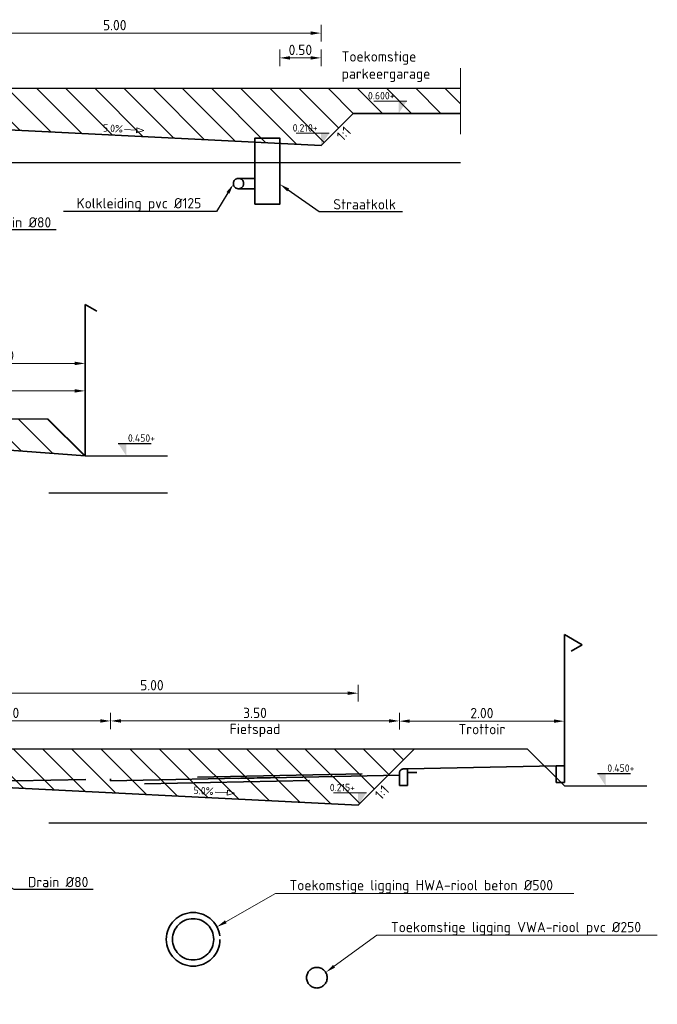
# Model space of a CAD drawing. Header units: metres. Extents: x 89520.4 to 89543, y 465134.2 to 465149.2.
# Tile 3 of 3: x 89535.3 to 89543, y 465136.6 to 465148.5. Entities that reach past the tile are written whole.
import ezdxf
from ezdxf import colors
from ezdxf.entities.mleader import LeaderData, LeaderLine
from ezdxf.math import Vec2, Vec3

# ---------------------------------------------------------------- set-up
doc = ezdxf.new("R2010")
doc.units = ezdxf.units.M
for name, pattern in [('AL-NAP_LIJN', [15.25, 12, -1.5, 0.25, -1.5]), ('NLCS-HIDDEN', [4, 2, -2]), ('RI-HWA_KOLKAANSLUITING', [4.3, 2.5, -1.8]), ('XX-AFBREEK', [7, 4, -1, 1, -1]), ('XX-HIDDEN', [4, 2, -2])]:
    doc.linetypes.add(name, pattern=pattern)
for name, color, linetype, lineweight in [('N-OI-KL-TRACE_WENSTRACE-G', 7, 'NLCS-HIDDEN', 35), ('N-WE-GW-BERM-G', 90, 'Continuous', 35), ('N-WE-GW-GROND_ONTGRAVEN-A', 253, 'Continuous', 18), ('N-WE-VH-M-50', 7, 'Continuous', 18), ('N-WE-WH-T25', 7, 'Continuous', 25), ('X-XX-AL-AFBREEKLIJN-G', 7, 'XX-AFBREEK', 18), ('X-XX-AL-CONSTRUCTIELIJN-GD', 7, 'Continuous', 25), ('X-XX-AL-NAP-GD', 7, 'AL-NAP_LIJN', 25), ('X-XX-AL-PEILMAAT-SD', 7, 'Continuous', 25), ('X-XX-AL-T25', 7, 'Continuous', 25)]:
    doc.layers.add(name, color=color, linetype=linetype, lineweight=lineweight)
for name, color, linetype, lineweight, true_color in [('N-WE-RI-HWA_KOLK_STRAATKOLK-S', 150, 'Continuous', 25, 0x007fff), ('N-WE-RI-HWA_KOLKAANSLUITING_PVC_125-G', 150, 'RI-HWA_KOLKAANSLUITING', 35, 0x007fff), ('N-WE-VH-VERHARDING-G', 7, 'XX-HIDDEN', 35, 0x7dbf7d), ('T-WE-VH-M-50', 7, 'Continuous', 18, 0x7dbf7d)]:
    doc.layers.add(name, color=color, linetype=linetype, lineweight=lineweight, true_color=true_color)
doc.styles.add('NLCS-ISO', font='NLCS-ISO.TTF')
doc.styles.add('NLCS-ISO-M50-T25', font='NLCS-ISO.TTF', dxfattribs={"height": 0.125})
doc.dimstyles.new('NLCS-M50-T25-PIJL_L2_H1', dxfattribs={"dimscale": 0.05, "dimtxt": 2.5, "dimasz": 2.5, "dimexe": 2, "dimexo": 2, "dimgap": 0.7, "dimtad": 1, "dimzin": 0, "dimdsep": 46, "dimtxsty": 'NLCS-ISO-M50-T25', "dimcen": 0, "dimdle": 2, "dimclrd": 256, "dimclre": 256, "dimclrt": 256, "dimadec": 1, "dimazin": 0, "dimtfac": 1, "dimtdec": 3, "dimtofl": 0, "dimtmove": 0, "dimatfit": 3, "dimfxl": 2, "dimfxlon": 1, "dimtfillclr": 256, "dimtolj": 1, "dimtzin": 0, "dimlwd": -1, "dimlwe": -1, "dimarcsym": 0})

# ---------------------------------------------------------------- blocks, each defined once
blk = doc.blocks.new('*D9')
at = {"layer": 'Defpoints', "color": 0, "transparency": 16777216}
for p in [(91549.986, 465099.332), (91547.986, 465098.362), (91549.986, 465098.212)]:
    blk.add_point(p, dxfattribs=at)
at = {"layer": 'N-WE-VH-M-50', "transparency": 16777216}
for p, q in [((91547.986, 465099.232), (91547.986, 465099.432)), ((91549.986, 465099.232), (91549.986, 465099.432)), ((91548.111, 465099.332), (91549.861, 465099.332))]:
    blk.add_line(p, q, dxfattribs=at)
for points in [[(91548.111, 465099.353), (91548.111, 465099.311), (91547.986, 465099.332)], [(91549.861, 465099.353), (91549.861, 465099.311), (91549.986, 465099.332)]]:
    blk.add_solid(points, dxfattribs=at)
at = {"layer": 'N-WE-VH-M-50', "transparency": 16777216, "insert": (91548.986, 465099.429), "char_height": 0.125, "attachment_point": 5, "style": 'NLCS-ISO-M50-T25'}
blk.add_mtext('\\A1;2.00', dxfattribs=at)
blk = doc.blocks.new('SAL-PEILMAAT_INFRACAD_H01-SOD')
at = {"color": 0, "linetype": 'ByBlock', "lineweight": -2}
blk.add_line((-2, 3), (6, 3), dxfattribs=at)
blk.add_solid([(-2, 3), (0, 3), (0, 0)], dxfattribs=at)
at = {"color": 0, "linetype": 'ByBlock', "lineweight": -2, "style": 'NLCS-ISO'}
blk.add_attdef('...', (0.4, 3.4), '', height=1.8, dxfattribs=at)
blk = doc.blocks.new('*D14')
at = {"layer": 'Defpoints', "color": 0, "transparency": 16777216}
for p in [(91547.846, 465103.335), (91547.846, 465102.222), (91552.846, 465101.972)]:
    blk.add_point(p, dxfattribs=at)
at = {"layer": 'N-WE-VH-M-50', "transparency": 16777216}
for p, q in [((91547.846, 465103.235), (91547.846, 465103.435)), ((91552.846, 465103.235), (91552.846, 465103.435)), ((91552.721, 465103.335), (91547.971, 465103.335))]:
    blk.add_line(p, q, dxfattribs=at)
for points in [[(91547.971, 465103.356), (91547.971, 465103.314), (91547.846, 465103.335)], [(91552.721, 465103.356), (91552.721, 465103.314), (91552.846, 465103.335)]]:
    blk.add_solid(points, dxfattribs=at)
at = {"layer": 'N-WE-VH-M-50', "transparency": 16777216, "insert": (91550.346, 465103.432), "char_height": 0.125, "attachment_point": 5, "style": 'NLCS-ISO-M50-T25'}
blk.add_mtext('\\A1;5.00', dxfattribs=at)
blk = doc.blocks.new('*U6')
blk.add_lwpolyline([(-4.85, 1.28), (-3.12, 0.65), (-3.12, 1.91)], close=True)
blk.add_lwpolyline([(-0.16, 1.28), (-3.12, 1.28)])
at = {"style": 'NLCS-ISO'}
blk.add_attdef('AFSCHOT', (0.06, 0.53), '', height=1.8, dxfattribs=at)
blk = doc.blocks.new('*D17')
at = {"layer": 'Defpoints', "color": 0, "transparency": 16777216}
for p in [(91548.296, 465095.335), (91548.296, 465094.227), (91553.296, 465093.977)]:
    blk.add_point(p, dxfattribs=at)
at = {"layer": 'N-WE-VH-M-50', "transparency": 16777216}
for p, q in [((91548.296, 465095.235), (91548.296, 465095.435)), ((91553.296, 465095.235), (91553.296, 465095.435)), ((91553.171, 465095.335), (91548.421, 465095.335))]:
    blk.add_line(p, q, dxfattribs=at)
for points in [[(91548.421, 465095.356), (91548.421, 465095.314), (91548.296, 465095.335)], [(91553.171, 465095.356), (91553.171, 465095.314), (91553.296, 465095.335)]]:
    blk.add_solid(points, dxfattribs=at)
at = {"layer": 'N-WE-VH-M-50', "transparency": 16777216, "insert": (91550.796, 465095.432), "char_height": 0.125, "attachment_point": 5, "style": 'NLCS-ISO-M50-T25'}
blk.add_mtext('\\A1;5.00', dxfattribs=at)
blk = doc.blocks.new('*D19')
at = {"layer": 'Defpoints', "color": 0, "transparency": 16777216}
for p in [(91549.986, 465098.999), (91547.486, 465098.312), (91549.986, 465098.212)]:
    blk.add_point(p, dxfattribs=at)
at = {"layer": 'T-WE-VH-M-50', "transparency": 16777216}
for p, q in [((91547.486, 465098.899), (91547.486, 465099.099)), ((91549.986, 465098.899), (91549.986, 465099.099)), ((91547.611, 465098.999), (91549.861, 465098.999))]:
    blk.add_line(p, q, dxfattribs=at)
for points in [[(91547.611, 465099.02), (91547.611, 465098.978), (91547.486, 465098.999)], [(91549.861, 465099.02), (91549.861, 465098.978), (91549.986, 465098.999)]]:
    blk.add_solid(points, dxfattribs=at)
at = {"layer": 'T-WE-VH-M-50', "transparency": 16777216, "insert": (91548.736, 465099.096), "char_height": 0.125, "attachment_point": 5, "style": 'NLCS-ISO-M50-T25'}
blk.add_mtext('\\A1;2.50', dxfattribs=at)
blk = doc.blocks.new('*D21')
at = {"layer": 'Defpoints', "color": 0, "transparency": 16777216}
for p in [(91550.296, 465094.999), (91547.796, 465094.297), (91550.296, 465094.297)]:
    blk.add_point(p, dxfattribs=at)
at = {"layer": 'T-WE-VH-M-50', "transparency": 16777216}
for p, q in [((91547.796, 465094.899), (91547.796, 465095.099)), ((91550.296, 465094.899), (91550.296, 465095.099)), ((91547.921, 465094.999), (91550.171, 465094.999))]:
    blk.add_line(p, q, dxfattribs=at)
for points in [[(91547.921, 465095.02), (91547.921, 465094.978), (91547.796, 465094.999)], [(91550.171, 465095.02), (91550.171, 465094.978), (91550.296, 465094.999)]]:
    blk.add_solid(points, dxfattribs=at)
at = {"layer": 'T-WE-VH-M-50', "transparency": 16777216, "insert": (91549.046, 465095.096), "char_height": 0.125, "attachment_point": 5, "style": 'NLCS-ISO-M50-T25'}
blk.add_mtext('\\A1;2.50', dxfattribs=at)
blk = doc.blocks.new('*D22')
at = {"layer": 'Defpoints', "color": 0, "transparency": 16777216}
for p in [(91553.796, 465094.999), (91550.296, 465094.297), (91553.796, 465094.371)]:
    blk.add_point(p, dxfattribs=at)
at = {"layer": 'T-WE-VH-M-50', "transparency": 16777216}
for p, q in [((91550.296, 465094.899), (91550.296, 465095.099)), ((91553.796, 465094.899), (91553.796, 465095.099)), ((91550.421, 465094.999), (91553.671, 465094.999))]:
    blk.add_line(p, q, dxfattribs=at)
for points in [[(91550.421, 465095.02), (91550.421, 465094.978), (91550.296, 465094.999)], [(91553.671, 465095.02), (91553.671, 465094.978), (91553.796, 465094.999)]]:
    blk.add_solid(points, dxfattribs=at)
at = {"layer": 'T-WE-VH-M-50', "transparency": 16777216, "char_height": 0.125, "attachment_point": 5, "style": 'NLCS-ISO-M50-T25'}
for s, insert in [('\\A1;3.50', (91552.046, 465095.096)), ('\\A1;{\\C0;Fietspad\\C9;\\P}', (91552.046, 465094.883))]:
    blk.add_mtext(s, dxfattribs=dict(at, insert=insert))
blk = doc.blocks.new('*D23')
at = {"layer": 'Defpoints', "color": 0, "transparency": 16777216}
for p in [(91555.796, 465094.996), (91555.796, 465094.453), (91553.796, 465094.367)]:
    blk.add_point(p, dxfattribs=at)
at = {"layer": 'T-WE-VH-M-50', "transparency": 16777216}
for p, q in [((91553.796, 465094.896), (91553.796, 465095.096)), ((91555.796, 465094.896), (91555.796, 465095.096)), ((91553.921, 465094.996), (91555.671, 465094.996))]:
    blk.add_line(p, q, dxfattribs=at)
for points in [[(91553.921, 465095.017), (91553.921, 465094.976), (91553.796, 465094.996)], [(91555.671, 465095.017), (91555.671, 465094.976), (91555.796, 465094.996)]]:
    blk.add_solid(points, dxfattribs=at)
at = {"layer": 'T-WE-VH-M-50', "transparency": 16777216, "char_height": 0.125, "attachment_point": 5, "style": 'NLCS-ISO-M50-T25'}
for s, insert in [('\\A1;2.00', (91554.796, 465095.094)), ('\\A1;Trottoir', (91554.796, 465094.899))]:
    blk.add_mtext(s, dxfattribs=dict(at, insert=insert))
blk = doc.blocks.new('*D24')
at = {"layer": 'Defpoints', "color": 0, "transparency": 16777216}
for p in [(91552.346, 465103.035), (91552.346, 465102.012), (91552.846, 465101.972)]:
    blk.add_point(p, dxfattribs=at)
at = {"layer": 'N-WE-VH-M-50', "transparency": 16777216}
for p, q in [((91552.346, 465102.935), (91552.346, 465103.135)), ((91552.846, 465102.935), (91552.846, 465103.135)), ((91552.721, 465103.035), (91552.471, 465103.035))]:
    blk.add_line(p, q, dxfattribs=at)
for points in [[(91552.471, 465103.056), (91552.471, 465103.014), (91552.346, 465103.035)], [(91552.721, 465103.056), (91552.721, 465103.014), (91552.846, 465103.035)]]:
    blk.add_solid(points, dxfattribs=at)
at = {"layer": 'N-WE-VH-M-50', "transparency": 16777216, "insert": (91552.596, 465103.132), "char_height": 0.125, "attachment_point": 5, "style": 'NLCS-ISO-M50-T25'}
blk.add_mtext('\\A1;0.50', dxfattribs=at)
blk = doc.blocks.new('A$Cab7d9f6e')
at = {"layer": 'N-WE-GW-GROND_ONTGRAVEN-A'}
h = blk.add_hatch(dxfattribs=at)
h.set_pattern_fill('AGW-WERK_ONTGRAVEN', color=256, scale=0.05, pattern_type=2)
h.set_pattern_definition([(135, (-91541.111, -465099.35275), (-0.1767766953, -0.1767766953), [])])
h.paths.add_polyline_path([(12.125, 3.009), (13.425, 3.009), (13.425, 3.309), (-5.815, 3.309), (-5.265, 2.759), (-0.265, 3.009), (6.735, 2.869), (11.735, 2.619), (11.925, 2.809)])
h = blk.add_hatch(dxfattribs=at)
h.set_pattern_fill('AGW-WERK_ONTGRAVEN', color=256, scale=0.05, pattern_type=2)
h.set_pattern_definition([(135, (-91566.4388, -465103.35275), (-0.1767766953, -0.1767766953), [])])
h.paths.add_polyline_path([(6.875, -0.991), (8.875, -1.141), (8.425, -0.691), (-6.815, -0.691), (-6.815, -0.991), (-5.515, -0.991), (-5.125, -1.381), (-0.125, -1.131)])
h = blk.add_hatch(dxfattribs=at)
h.set_pattern_fill('AGW-WERK_ONTGRAVEN', color=256, scale=0.05, pattern_type=2)
h.set_pattern_definition([(135, (-91587.35816, -465107.35275), (-0.1767766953, -0.1767766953), [])])
h.paths.add_polyline_path([(12.87, -4.691), (-6, -4.691), (-5.315, -5.376), (-0.315, -5.126), (3.435, -5.051), (7.185, -5.126), (12.185, -5.376)])
at = {"layer": 'N-WE-GW-BERM-G', "flags": 128}
for points in [[(6.735, 2.869), (11.735, 2.619), (12.125, 3.009), (13.425, 3.009)], [(6.875, -0.991), (8.875, -1.141)], [(7.185, -5.126), (12.185, -5.376), (12.87, -4.691)]]:
    blk.add_lwpolyline(points, dxfattribs=at)
at = {"layer": 'N-WE-RI-HWA_KOLK_STRAATKOLK-S', "lineweight": 35}
blk.add_lwpolyline([(10.935, 1.909), (11.235, 1.909), (11.235, 2.709), (10.935, 2.709)], close=True, dxfattribs=at)
at = {"layer": 'N-WE-RI-HWA_KOLKAANSLUITING_PVC_125-G', "flags": 128}
for points in [[(10.735, 2.221), (10.935, 2.221)], [(10.729, 2.096), (10.935, 2.096)]]:
    blk.add_lwpolyline(points, dxfattribs=at)
at = {"layer": 'N-WE-RI-HWA_KOLKAANSLUITING_PVC_125-G'}
blk.add_circle((10.735, 2.159), 0.0625, dxfattribs=at)
at = {"layer": 'N-WE-VH-VERHARDING-G', "linetype": 'ByBlock', "flags": 128}
for points in [[(8.875, -1.141), (8.875, 0.694), (9.092, 0.569), (8.875, 0.444)], [(14.685, -4.9), (14.685, -3.306), (14.902, -3.431), (14.685, -3.556)], [(6.885, -5.056), (8.035, -5.079), (9.185, -5.056)]]:
    blk.add_lwpolyline(points, dxfattribs=at)
for points in [[(9.185, -5.056), (9.185, -5.081), (12.685, -5.011), (12.685, -4.986)], [(12.685, -5.056), (12.685, -5.011), (9.185, -5.081), (9.185, -5.126)], [(14.585, -4.945), (14.585, -4.9), (12.785, -4.936), (12.785, -4.981)], [(14.585, -4.9), (14.685, -4.9), (14.685, -5.1), (14.585, -5.1)]]:
    blk.add_lwpolyline(points, close=True, dxfattribs=at)
blk.add_lwpolyline([(12.685, -5.136), (12.785, -5.136), (12.785, -4.936), (12.735, -4.936, 0.414214), (12.685, -4.986)], format="xyb", close=True, dxfattribs=at)
at = {"layer": 'N-WE-VH-VERHARDING-G', "linetype": 'ByBlock'}
for centre, radius in [((10.185, -7.001), 0.325), ((10.185, -7.001), 0.25), ((11.685, -7.466), 0.125)]:
    blk.add_circle(centre, radius, dxfattribs=at)
at = {"layer": 'X-XX-AL-AFBREEKLIJN-G'}
blk.add_line((13.425, 2.759), (13.425, 3.559), dxfattribs=at)
at = {"layer": 'X-XX-AL-CONSTRUCTIELIJN-GD', "color": 252, "flags": 128}
for points in [[(13.425, 3.309), (-6.815, 3.309)], [(-6.815, -0.691), (8.425, -0.691), (8.875, -1.141), (9.875, -1.141)], [(-6.815, -4.691), (14.235, -4.691), (14.685, -5.141), (15.685, -5.141)]]:
    blk.add_lwpolyline(points, dxfattribs=at)
at = {"layer": 'X-XX-AL-NAP-GD'}
blk.add_line((-6.815, -5.591), (15.685, -5.591), dxfattribs=at)
at = {"layer": 'X-XX-AL-NAP-GD', "flags": 128}
for points in [[(13.425, 2.409), (-6.815, 2.409)], [(-6.815, -1.591), (9.875, -1.591)]]:
    blk.add_lwpolyline(points, dxfattribs=at)
at = {"layer": 'N-WE-VH-M-50'}
ref = blk.add_blockref('SAL-PEILMAAT_INFRACAD_H01-SOD', (12.675, 3.009), dxfattribs=dict(at, xscale=-0.05, yscale=0.05, zscale=0.05))
ref.add_attrib('...', '0.600+', (12.304, 3.179), dxfattribs={"layer": '0', "color": 0, "linetype": 'ByBlock', "lineweight": -2, "height": 0.09, "style": 'NLCS-ISO'})
ref = blk.add_blockref('*U6', (9.343, 2.749), dxfattribs=dict(at, xscale=-0.05000000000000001, yscale=0.05000000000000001, zscale=0.05000000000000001, rotation=356.9438658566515))
ref.add_attrib('AFSCHOT', '5.0%', (9.09, 2.789), dxfattribs={"layer": '0', "height": 0.09, "rotation": 356.9439, "style": 'NLCS-ISO'})
ref = blk.add_blockref('SAL-PEILMAAT_INFRACAD_H01-SOD', (11.735, 2.619), dxfattribs=dict(at, xscale=-0.05, yscale=0.05, zscale=0.05))
ref.add_attrib('...', '0.210+', (11.391, 2.789), dxfattribs={"layer": '0', "color": 0, "linetype": 'ByBlock', "lineweight": -2, "height": 0.09, "style": 'NLCS-ISO'})
ref = blk.add_blockref('SAL-PEILMAAT_INFRACAD_H01-SOD', (12.185, -5.376), dxfattribs=dict(at, xscale=-0.05, yscale=0.05, zscale=0.05))
ref.add_attrib('...', '0.215+', (11.841, -5.206), dxfattribs={"layer": '0', "color": 0, "linetype": 'ByBlock', "lineweight": -2, "height": 0.09, "style": 'NLCS-ISO'})
ref = blk.add_blockref('*U6', (10.442, -5.279), dxfattribs=dict(at, xscale=-0.05000000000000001, yscale=0.05000000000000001, zscale=0.05000000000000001, rotation=356.9438658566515))
ref.add_attrib('AFSCHOT', '5.0%', (10.188, -5.239), dxfattribs={"layer": '0', "height": 0.09, "rotation": 356.9439, "style": 'NLCS-ISO'})
at = {"layer": 'X-XX-AL-PEILMAAT-SD', "color": 252, "xscale": 0.05, "yscale": 0.05, "zscale": 0.05}
for p in [(9.375, -1.141), (15.185, -5.141)]:
    blk.add_blockref('SAL-PEILMAAT_INFRACAD_H01-SOD', p, dxfattribs=at).add_auto_attribs({'...': '0.450+'})
at = {"layer": 'X-XX-AL-T25', "insert": (11.985, 3.762), "char_height": 0.125, "attachment_point": 1, "style": 'NLCS-ISO-M50-T25'}
blk.add_mtext('Toekomstige \\Pparkeergarage', dxfattribs=at)
at = {"layer": 'X-XX-AL-T25', "char_height": 0.125, "attachment_point": 3, "rotation": 46.391, "style": 'NLCS-ISO-M50-T25'}
for insert in [(12.02, 2.864), (12.482, -5.119)]:
    blk.add_mtext('1:1', dxfattribs=dict(at, insert=insert))
at = {"layer": 'N-WE-VH-M-50'}
for base, p1, p2, picture, middle in [((6.735, 3.982), (11.735, 2.619), (6.735, 2.869), '*D14', (9.235, 4.08)), ((11.235, 3.682), (11.735, 2.619), (11.235, 2.659), '*D24', (11.485, 3.78)), ((7.185, -4.018), (12.185, -5.376), (7.185, -5.126), '*D17', (9.685, -3.92))]:
    dim = blk.add_linear_dim(base=base, p1=p1, p2=p2, angle=180, dimstyle='NLCS-M50-T25-PIJL_L2_H1', dxfattribs=at)
    dim.commit()
    dim.dimension.update_dxf_attribs({"geometry": picture, "text_midpoint": middle, "insert": (-91541.111, -465099.353)})
dim = blk.add_linear_dim(base=(8.875, -0.021), p1=(6.875, -0.991), p2=(8.875, -1.141), dimstyle='NLCS-M50-T25-PIJL_L2_H1', dxfattribs=at)
dim.commit()
dim.dimension.update_dxf_attribs({"geometry": '*D9', "text_midpoint": (7.875, 0.077), "insert": (-91541.111, -465099.353)})
at = {"layer": 'T-WE-VH-M-50'}
for base, p1, p2, text, picture, middle in [((8.875, -0.354), (6.375, -1.041), (8.875, -1.141), '<>\\X', '*D19', (7.625, -0.354)), ((9.185, -4.354), (6.685, -5.056), (9.185, -5.056), '<>\\X', '*D21', (7.935, -4.354)), ((12.685, -4.354), (9.185, -5.056), (12.685, -4.982), '<>\\X{\\C0;Fietspad\\C9;\\P}', '*D22', (10.935, -4.354)), ((14.685, -4.356), (12.685, -4.986), (14.685, -4.9), '<>\\XTrottoir', '*D23', (13.685, -4.356))]:
    dim = blk.add_linear_dim(base=base, p1=p1, p2=p2, text=text, dimstyle='NLCS-M50-T25-PIJL_L2_H1', dxfattribs=at)
    dim.commit()
    dim.dimension.update_dxf_attribs({"geometry": picture, "text_midpoint": middle, "insert": (-91541.111, -465099.353)})
at = {"layer": 'N-WE-WH-T25'}
ml = blk.add_multileader_mtext('Standard', dxfattribs=at)
ml.set_content('Kolkleiding pvc %%C125', color=256, style='NLCS-ISO-M50-T25')
ml.set_leader_properties(color=256, linetype='ByLayer', lineweight=-1)
ml.build(insert=Vec2(0, 0))
ml.multileader.update_dxf_attribs({"text_left_attachment_type": 5, "text_right_attachment_type": 5, "dogleg_length": 0.125, "arrow_head_size": 0.125})
ctx = ml.context
ctx.base_point, ctx.char_height, ctx.arrow_head_size, ctx.landing_gap_size, ctx.plane_origin = Vec3(8.727, 1.82), 0.125, 0.125, 0.045, Vec3(8.48, 1.929)
ctx.left_attachment, ctx.right_attachment = 5, 5
notes = []
notes.append((ctx, [(1, (1, 1, 0), (10.467, 1.82), (-1, 0), 0.125, [(0, [(10.673, 2.152)], 0, [])])]))
ctx.mtext.insert, ctx.mtext.flow_direction = Vec3(8.772, 1.983), 5
ml = blk.add_multileader_mtext('Standard', dxfattribs=at)
ml.set_content('Straatkolk', color=256, style='NLCS-ISO-M50-T25')
ml.set_leader_properties(color=256, linetype='ByLayer', lineweight=-1)
ml.build(insert=Vec2(0, 0))
ml.multileader.update_dxf_attribs({"text_left_attachment_type": 5, "text_right_attachment_type": 5, "dogleg_length": 0.125, "arrow_head_size": 0.125})
ctx = ml.context
ctx.base_point, ctx.char_height, ctx.arrow_head_size, ctx.landing_gap_size, ctx.plane_origin = Vec3(11.839, 1.82), 0.125, 0.125, 0.045, Vec3(11.915, 1.929)
ctx.left_attachment, ctx.right_attachment = 5, 5
notes.append((ctx, [(0, (1, 1, 0), (11.714, 1.82), (1, 0), 0.125, [(0, [(11.235, 2.152)], 0, [])])]))
ctx.mtext.insert, ctx.mtext.flow_direction = Vec3(11.884, 1.97), 5
ml = blk.add_multileader_mtext('Standard', dxfattribs=at)
ml.set_content('Drain %%C80', color=256, style='NLCS-ISO-M50-T25')
ml.set_leader_properties(color=256, linetype='ByLayer', lineweight=-1)
ml.build(insert=Vec2(0, 0))
ml.multileader.update_dxf_attribs({"text_left_attachment_type": 5, "text_right_attachment_type": 5, "dogleg_length": 0.125, "arrow_head_size": 0.125})
ctx = ml.context
ctx.base_point, ctx.char_height, ctx.arrow_head_size, ctx.landing_gap_size, ctx.plane_origin = Vec3(7.687, 1.601), 0.125, 0.125, 0.045, Vec3(7.01, 1.929)
ctx.left_attachment, ctx.right_attachment = 5, 5
notes.append((ctx, [(0, (1, 1, 0), (7.562, 1.601), (1, 0), 0.125, [(0, [(7.006, 1.911)], 0, [])])]))
ctx.mtext.insert, ctx.mtext.flow_direction = Vec3(7.732, 1.751), 5
ml = blk.add_multileader_mtext('Standard', dxfattribs=at)
ml.set_content('Drain %%C80', color=256, style='NLCS-ISO-M50-T25')
ml.set_leader_properties(color=256, linetype='ByLayer', lineweight=-1)
ml.build(insert=Vec2(0, 0))
ml.multileader.update_dxf_attribs({"text_left_attachment_type": 5, "text_right_attachment_type": 5, "dogleg_length": 0.125, "arrow_head_size": 0.125})
ctx = ml.context
ctx.base_point, ctx.char_height, ctx.arrow_head_size, ctx.landing_gap_size, ctx.plane_origin = Vec3(8.137, -6.394), 0.125, 0.125, 0.045, Vec3(7.46, -6.066)
ctx.left_attachment, ctx.right_attachment = 5, 5
notes.append((ctx, [(0, (1, 1, 0), (8.012, -6.394), (1, 0), 0.125, [(0, [(7.456, -6.084)], 0, [])])]))
ctx.mtext.insert, ctx.mtext.flow_direction = Vec3(8.182, -6.244), 5
at = {"layer": 'T-WE-VH-M-50'}
ml = blk.add_multileader_mtext('Standard', dxfattribs=at)
ml.set_content('Toekomstige ligging HWA-riool beton %%C500', color=256, style='NLCS-ISO-M50-T25')
ml.set_leader_properties(color=256, linetype='ByLayer', lineweight=-1)
ml.build(insert=Vec2(0, 0))
ml.multileader.update_dxf_attribs({"text_left_attachment_type": 5, "text_right_attachment_type": 5, "dogleg_length": 0.125, "arrow_head_size": 0.125})
ctx = ml.context
ctx.base_point, ctx.char_height, ctx.arrow_head_size, ctx.landing_gap_size, ctx.plane_origin = Vec3(11.308, -6.444), 0.125, 0.125, 0.045, Vec3(9.972, 17.135)
ctx.left_attachment, ctx.right_attachment = 5, 5
notes.append((ctx, [(1, (1, 1, 0), (11.183, -6.444), (1, 0), 0.125, [(0, [(10.473, -6.851)], 0, [])])]))
ctx.mtext.insert, ctx.mtext.flow_direction = Vec3(11.353, -6.282), 5
ml = blk.add_multileader_mtext('Standard', dxfattribs=at)
ml.set_content('Toekomstige ligging VWA-riool pvc %%C250', color=256, style='NLCS-ISO-M50-T25')
ml.set_leader_properties(color=256, linetype='ByLayer', lineweight=-1)
ml.build(insert=Vec2(0, 0))
ml.multileader.update_dxf_attribs({"text_left_attachment_type": 5, "text_right_attachment_type": 5, "dogleg_length": 0.125, "arrow_head_size": 0.125})
ctx = ml.context
ctx.base_point, ctx.char_height, ctx.arrow_head_size, ctx.landing_gap_size, ctx.plane_origin = Vec3(12.538, -6.952), 0.125, 0.125, 0.045, Vec3(12.395, 12.085)
ctx.left_attachment, ctx.right_attachment = 5, 5
notes.append((ctx, [(1, (1, 1, 0), (12.413, -6.952), (1, 0), 0.125, [(0, [(11.792, -7.401)], 0, [])])]))
ctx.mtext.insert, ctx.mtext.flow_direction = Vec3(12.583, -6.79), 5
for ctx, leaders in notes:
    for number, flags, end, landing, length, lines in leaders:
        leader = LeaderData()
        leader.index, (leader.has_last_leader_line, leader.has_dogleg_vector, leader.attachment_direction) = number, flags
        leader.last_leader_point, leader.dogleg_vector, leader.dogleg_length = Vec3(end), Vec3(landing), length
        for number, points, colour, breaks in lines:
            line = LeaderLine()
            line.index, line.vertices, line.color, line.breaks = number, Vec3.list(points), colors.encode_raw_color(colour), breaks
            leader.lines.append(line)
        ctx.leaders.append(leader)

msp = doc.modelspace()

# ---------------------------------------------------------------- block references
at = {"layer": 'N-OI-KL-TRACE_WENSTRACE-G'}
msp.add_blockref('A$Cab7d9f6e', (89527.234, 465144.369), dxfattribs=at)

doc.saveas('drawing.dxf')
